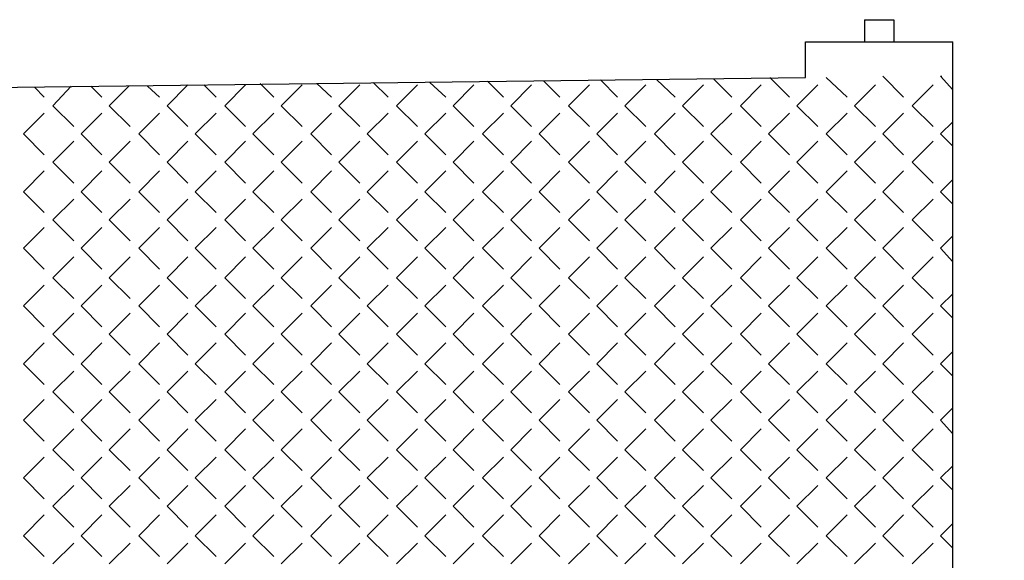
# Model space of a CAD drawing. Header units: millimetres. Extents: x -523 to 1404227, y -783705 to 1038705.
# Tile 37 of 256: x 201378 to 204773, y 18598 to 20461. Entities that reach past the tile are written whole.
import ezdxf

# ---------------------------------------------------------------- set-up
doc = ezdxf.new("R2010")
doc.units = ezdxf.units.MM
doc.linetypes.add('0.5_0.5', pattern=[1, 0.5, -0.5])
doc.layers.add('PDF _0', color=252, linetype='Continuous')
doc.layers.add('PDF _PG_ŚCIANY_SŁUPY', color=7, linetype='Continuous')

# ---------------------------------------------------------------- blocks, each defined once
blk = doc.blocks.new('A$Cc5eb5aaa')
at = {"layer": 'PDF _0', "color": 7, "lineweight": -3}
for points in [[(25422.8, 21853.9), (25524.4, 21853.9)], [(25422.8, 21853.9), (25422.8, 21777.7)], [(25524.4, 21853.9), (25524.4, 21777.7)], [(25219.6, 21654.9), (25219.6, 21777.7), (25727.6, 21777.7)], [(21096.1, 18141), (21096.1, 21604.1), (25219.6, 21654.9)], [(25905.4, 10105.6), (25727.6, 10105.6), (25727.6, 21659.1)]]:
    blk.add_lwpolyline(points, dxfattribs=at)
at = {"layer": 'PDF _0', "lineweight": -3}
for points in [[(23018.1, 21557.5), (23090.1, 21629.5)], [(23145.1, 21629.5), (23187.5, 21587.2)], [(23217.1, 21557.5), (23289.1, 21629.5)], [(23339.9, 21633.7), (23386.4, 21587.2)], [(23411.9, 21557.5), (23483.8, 21629.5)], [(23534.6, 21633.7), (23585.4, 21587.2)], [(23610.8, 21557.5), (23682.8, 21629.5)], [(23729.4, 21638), (23780.2, 21587.2)], [(23809.8, 21557.5), (23881.8, 21629.5)], [(23924.1, 21638), (23979.2, 21587.2)], [(24004.6, 21557.5), (24076.5, 21629.5)], [(24123.1, 21642.2), (24178.1, 21587.2)], [(24203.5, 21557.5), (24275.5, 21629.5)], [(24317.8, 21642.2), (24372.9, 21587.2)], [(24402.5, 21557.5), (24474.5, 21629.5)], [(24512.6, 21646.4), (24571.9, 21587.2)], [(24597.3, 21557.5), (24669.2, 21629.5)], [(24707.3, 21646.4), (24770.8, 21587.2)], [(24796.2, 21557.5), (24868.2, 21629.5)], [(24902.1, 21650.7), (24965.6, 21587.2)], [(24995.2, 21557.5), (25067.2, 21629.5)], [(25096.8, 21654.9), (25164.6, 21587.2)], [(25190, 21557.5), (25261.9, 21629.5)], [(25291.6, 21654.9), (25363.5, 21587.2)], [(25388.9, 21557.5), (25460.9, 21629.5)], [(25486.3, 21659.1), (25558.3, 21587.2)], [(25486.3, 21659.1), (25486.3, 21659.1)], [(25587.9, 21557.5), (25659.9, 21629.5)], [(25685.3, 21659.1), (25727.6, 21612.6)], [(25685.3, 21659.1), (25689.5, 21659.1)], [(22560.9, 21621), (22594.8, 21587.2)], [(22624.4, 21557.5), (22687.9, 21625.3)], [(22755.6, 21625.3), (22793.7, 21587.2)], [(22819.1, 21557.5), (22886.9, 21625.3)], [(22950.4, 21625.3), (22992.7, 21587.2)], [(22522.8, 21460.2), (22594.8, 21532.1)], [(22624.4, 21557.5), (22696.4, 21485.6)], [(22721.8, 21460.2), (22793.7, 21532.1)], [(22819.1, 21557.5), (22891.1, 21485.6)], [(22920.8, 21460.2), (22992.7, 21532.1)], [(23018.1, 21557.5), (23090.1, 21485.6)], [(23115.5, 21460.2), (23187.5, 21532.1)], [(23217.1, 21557.5), (23289.1, 21485.6)], [(23314.5, 21460.2), (23386.4, 21532.1)], [(23411.9, 21557.5), (23483.8, 21485.6)], [(23513.5, 21460.2), (23585.4, 21532.1)], [(23610.8, 21557.5), (23682.8, 21485.6)], [(23708.2, 21460.2), (23780.2, 21532.1)], [(23809.8, 21557.5), (23881.8, 21485.6)], [(23907.2, 21460.2), (23979.2, 21532.1)], [(24004.6, 21557.5), (24076.5, 21485.6)], [(24106.2, 21460.2), (24178.1, 21532.1)], [(24203.5, 21557.5), (24275.5, 21485.6)], [(24300.9, 21460.2), (24372.9, 21532.1)], [(24402.5, 21557.5), (24474.5, 21485.6)], [(24499.9, 21460.2), (24571.9, 21532.1)], [(24597.3, 21557.5), (24669.2, 21485.6)], [(24698.9, 21460.2), (24770.8, 21532.1)], [(24796.2, 21557.5), (24868.2, 21485.6)], [(24893.6, 21460.2), (24965.6, 21532.1)], [(24995.2, 21557.5), (25067.2, 21485.6)], [(25092.6, 21460.2), (25164.6, 21532.1)], [(25190, 21557.5), (25261.9, 21485.6)], [(25291.6, 21460.2), (25363.5, 21532.1)], [(25388.9, 21557.5), (25460.9, 21485.6)], [(25486.3, 21460.2), (25558.3, 21532.1)], [(25587.9, 21557.5), (25659.9, 21485.6)], [(25685.3, 21460.2), (25727.6, 21502.5)], [(22522.8, 21460.2), (22594.8, 21388.2)], [(22721.8, 21460.2), (22793.7, 21388.2)], [(22920.8, 21460.2), (22992.7, 21388.2)], [(23115.5, 21460.2), (23187.5, 21388.2)], [(23314.5, 21460.2), (23386.4, 21388.2)], [(23513.5, 21460.2), (23585.4, 21388.2)], [(23708.2, 21460.2), (23780.2, 21388.2)], [(23907.2, 21460.2), (23979.2, 21388.2)], [(24106.2, 21460.2), (24178.1, 21388.2)], [(24300.9, 21460.2), (24372.9, 21388.2)], [(24499.9, 21460.2), (24571.9, 21388.2)], [(24698.9, 21460.2), (24770.8, 21388.2)], [(24893.6, 21460.2), (24965.6, 21388.2)], [(25092.6, 21460.2), (25164.6, 21388.2)], [(25291.6, 21460.2), (25363.5, 21388.2)], [(25486.3, 21460.2), (25558.3, 21388.2)], [(25685.3, 21460.2), (25727.6, 21417.8)], [(22624.4, 21362.8), (22696.4, 21434.8)], [(22819.1, 21362.8), (22891.1, 21434.8)], [(23018.1, 21362.8), (23090.1, 21434.8)], [(23217.1, 21362.8), (23289.1, 21434.8)], [(23411.9, 21362.8), (23483.8, 21434.8)], [(23610.8, 21362.8), (23682.8, 21434.8)], [(23809.8, 21362.8), (23881.8, 21434.8)], [(24004.6, 21362.8), (24076.5, 21434.8)], [(24203.5, 21362.8), (24275.5, 21434.8)], [(24402.5, 21362.8), (24474.5, 21434.8)], [(24597.3, 21362.8), (24669.2, 21434.8)], [(24796.2, 21362.8), (24868.2, 21434.8)], [(24995.2, 21362.8), (25067.2, 21434.8)], [(25190, 21362.8), (25261.9, 21434.8)], [(25388.9, 21362.8), (25460.9, 21434.8)], [(25587.9, 21362.8), (25659.9, 21434.8)], [(22624.4, 21362.8), (22696.4, 21290.8)], [(22819.1, 21362.8), (22891.1, 21290.8)], [(23018.1, 21362.8), (23090.1, 21290.8)], [(23217.1, 21362.8), (23289.1, 21290.8)], [(23411.9, 21362.8), (23483.8, 21290.8)], [(23610.8, 21362.8), (23682.8, 21290.8)], [(23809.8, 21362.8), (23881.8, 21290.8)], [(24004.6, 21362.8), (24076.5, 21290.8)], [(24203.5, 21362.8), (24275.5, 21290.8)], [(24402.5, 21362.8), (24474.5, 21290.8)], [(24597.3, 21362.8), (24669.2, 21290.8)], [(24796.2, 21362.8), (24868.2, 21290.8)], [(24995.2, 21362.8), (25067.2, 21290.8)], [(25190, 21362.8), (25261.9, 21290.8)], [(25388.9, 21362.8), (25460.9, 21290.8)], [(25587.9, 21362.8), (25659.9, 21290.8)], [(22522.8, 21261.2), (22594.8, 21333.1)], [(22721.8, 21261.2), (22793.7, 21333.1)], [(22920.8, 21261.2), (22992.7, 21333.1)], [(23115.5, 21261.2), (23187.5, 21333.1)], [(23314.5, 21261.2), (23386.4, 21333.1)], [(23513.5, 21261.2), (23585.4, 21333.1)], [(23708.2, 21261.2), (23780.2, 21333.1)], [(23907.2, 21261.2), (23979.2, 21333.1)], [(24106.2, 21261.2), (24178.1, 21333.1)], [(24300.9, 21261.2), (24372.9, 21333.1)], [(24499.9, 21261.2), (24571.9, 21333.1)], [(24698.9, 21261.2), (24770.8, 21333.1)], [(24893.6, 21261.2), (24965.6, 21333.1)], [(25092.6, 21261.2), (25164.6, 21333.1)], [(25291.6, 21261.2), (25363.5, 21333.1)], [(25486.3, 21261.2), (25558.3, 21333.1)], [(25685.3, 21261.2), (25727.6, 21303.5)], [(22522.8, 21261.2), (22594.8, 21189.2)], [(22721.8, 21261.2), (22793.7, 21189.2)], [(22920.8, 21261.2), (22992.7, 21189.2)], [(23115.5, 21261.2), (23187.5, 21189.2)], [(23314.5, 21261.2), (23386.4, 21189.2)], [(23513.5, 21261.2), (23585.4, 21189.2)], [(23708.2, 21261.2), (23780.2, 21189.2)], [(23907.2, 21261.2), (23979.2, 21189.2)], [(24106.2, 21261.2), (24178.1, 21189.2)], [(24300.9, 21261.2), (24372.9, 21189.2)], [(24499.9, 21261.2), (24571.9, 21189.2)], [(24698.9, 21261.2), (24770.8, 21189.2)], [(24893.6, 21261.2), (24965.6, 21189.2)], [(25092.6, 21261.2), (25164.6, 21189.2)], [(25291.6, 21261.2), (25363.5, 21189.2)], [(25486.3, 21261.2), (25558.3, 21189.2)], [(25685.3, 21261.2), (25727.6, 21218.8)], [(22624.4, 21163.8), (22696.4, 21235.8)], [(22819.1, 21163.8), (22891.1, 21235.8)], [(23018.1, 21163.8), (23090.1, 21235.8)], [(23217.1, 21163.8), (23289.1, 21235.8)], [(23411.9, 21163.8), (23483.8, 21235.8)], [(23610.8, 21163.8), (23682.8, 21235.8)], [(23809.8, 21163.8), (23881.8, 21235.8)], [(24004.6, 21163.8), (24076.5, 21235.8)], [(24203.5, 21163.8), (24275.5, 21235.8)], [(24402.5, 21163.8), (24474.5, 21235.8)], [(24597.3, 21163.8), (24669.2, 21235.8)], [(24796.2, 21163.8), (24868.2, 21235.8)], [(24995.2, 21163.8), (25067.2, 21235.8)], [(25190, 21163.8), (25261.9, 21235.8)], [(25388.9, 21163.8), (25460.9, 21235.8)], [(25587.9, 21163.8), (25659.9, 21235.8)], [(22624.4, 21163.8), (22696.4, 21091.8)], [(22819.1, 21163.8), (22891.1, 21091.8)], [(23018.1, 21163.8), (23090.1, 21091.8)], [(23217.1, 21163.8), (23289.1, 21091.8)], [(23411.9, 21163.8), (23483.8, 21091.8)], [(23610.8, 21163.8), (23682.8, 21091.8)], [(23809.8, 21163.8), (23881.8, 21091.8)], [(24004.6, 21163.8), (24076.5, 21091.8)], [(24203.5, 21163.8), (24275.5, 21091.8)], [(24402.5, 21163.8), (24474.5, 21091.8)], [(24597.3, 21163.8), (24669.2, 21091.8)], [(24796.2, 21163.8), (24868.2, 21091.8)], [(24995.2, 21163.8), (25067.2, 21091.8)], [(25190, 21163.8), (25261.9, 21091.8)], [(25388.9, 21163.8), (25460.9, 21091.8)], [(25587.9, 21163.8), (25659.9, 21091.8)], [(22522.8, 21066.4), (22594.8, 21138.4)], [(22721.8, 21066.4), (22793.7, 21138.4)], [(22920.8, 21066.4), (22992.7, 21138.4)], [(23115.5, 21066.4), (23187.5, 21138.4)], [(23314.5, 21066.4), (23386.4, 21138.4)], [(23513.5, 21066.4), (23585.4, 21138.4)], [(23708.2, 21066.4), (23780.2, 21138.4)], [(23907.2, 21066.4), (23979.2, 21138.4)], [(24106.2, 21066.4), (24178.1, 21138.4)], [(24300.9, 21066.4), (24372.9, 21138.4)], [(24499.9, 21066.4), (24571.9, 21138.4)], [(24698.9, 21066.4), (24770.8, 21138.4)], [(24893.6, 21066.4), (24965.6, 21138.4)], [(25092.6, 21066.4), (25164.6, 21138.4)], [(25291.6, 21066.4), (25363.5, 21138.4)], [(25486.3, 21066.4), (25558.3, 21138.4)], [(25685.3, 21066.4), (25727.6, 21108.8)], [(22522.8, 21066.4), (22594.8, 20994.5)], [(22721.8, 21066.4), (22793.7, 20994.5)], [(22920.8, 21066.4), (22992.7, 20994.5)], [(23115.5, 21066.4), (23187.5, 20994.5)], [(23314.5, 21066.4), (23386.4, 20994.5)], [(23513.5, 21066.4), (23585.4, 20994.5)], [(23708.2, 21066.4), (23780.2, 20994.5)], [(23907.2, 21066.4), (23979.2, 20994.5)], [(24106.2, 21066.4), (24178.1, 20994.5)], [(24300.9, 21066.4), (24372.9, 20994.5)], [(24499.9, 21066.4), (24571.9, 20994.5)], [(24698.9, 21066.4), (24770.8, 20994.5)], [(24893.6, 21066.4), (24965.6, 20994.5)], [(25092.6, 21066.4), (25164.6, 20994.5)], [(25291.6, 21066.4), (25363.5, 20994.5)], [(25486.3, 21066.4), (25558.3, 20994.5)], [(25685.3, 21066.4), (25727.6, 21019.9)], [(22624.4, 20964.8), (22696.4, 21036.8)], [(22819.1, 20964.8), (22891.1, 21036.8)], [(23018.1, 20964.8), (23090.1, 21036.8)], [(23217.1, 20964.8), (23289.1, 21036.8)], [(23411.9, 20964.8), (23483.8, 21036.8)], [(23610.8, 20964.8), (23682.8, 21036.8)], [(23809.8, 20964.8), (23881.8, 21036.8)], [(24004.6, 20964.8), (24076.5, 21036.8)], [(24203.5, 20964.8), (24275.5, 21036.8)], [(24402.5, 20964.8), (24474.5, 21036.8)], [(24597.3, 20964.8), (24669.2, 21036.8)], [(24796.2, 20964.8), (24868.2, 21036.8)], [(24995.2, 20964.8), (25067.2, 21036.8)], [(25190, 20964.8), (25261.9, 21036.8)], [(25388.9, 20964.8), (25460.9, 21036.8)], [(25587.9, 20964.8), (25659.9, 21036.8)], [(22624.4, 20964.8), (22696.4, 20892.9)], [(22819.1, 20964.8), (22891.1, 20892.9)], [(23018.1, 20964.8), (23090.1, 20892.9)], [(23217.1, 20964.8), (23289.1, 20892.9)], [(23411.9, 20964.8), (23483.8, 20892.9)], [(23610.8, 20964.8), (23682.8, 20892.9)], [(23809.8, 20964.8), (23881.8, 20892.9)], [(24004.6, 20964.8), (24076.5, 20892.9)], [(24203.5, 20964.8), (24275.5, 20892.9)], [(24402.5, 20964.8), (24474.5, 20892.9)], [(24597.3, 20964.8), (24669.2, 20892.9)], [(24796.2, 20964.8), (24868.2, 20892.9)], [(24995.2, 20964.8), (25067.2, 20892.9)], [(25190, 20964.8), (25261.9, 20892.9)], [(25388.9, 20964.8), (25460.9, 20892.9)], [(25587.9, 20964.8), (25659.9, 20892.9)], [(22522.8, 20867.5), (22594.8, 20939.4)], [(22721.8, 20867.5), (22793.7, 20939.4)], [(22920.8, 20867.5), (22992.7, 20939.4)], [(23115.5, 20867.5), (23187.5, 20939.4)], [(23314.5, 20867.5), (23386.4, 20939.4)], [(23513.5, 20867.5), (23585.4, 20939.4)], [(23708.2, 20867.5), (23780.2, 20939.4)], [(23907.2, 20867.5), (23979.2, 20939.4)], [(24106.2, 20867.5), (24178.1, 20939.4)], [(24300.9, 20867.5), (24372.9, 20939.4)], [(24499.9, 20867.5), (24571.9, 20939.4)], [(24698.9, 20867.5), (24770.8, 20939.4)], [(24893.6, 20867.5), (24965.6, 20939.4)], [(25092.6, 20867.5), (25164.6, 20939.4)], [(25291.6, 20867.5), (25363.5, 20939.4)], [(25486.3, 20867.5), (25558.3, 20939.4)], [(25685.3, 20867.5), (25727.6, 20909.8)], [(22522.8, 20867.5), (22594.8, 20795.5)], [(22721.8, 20867.5), (22793.7, 20795.5)], [(22920.8, 20867.5), (22992.7, 20795.5)], [(23115.5, 20867.5), (23187.5, 20795.5)], [(23314.5, 20867.5), (23386.4, 20795.5)], [(23513.5, 20867.5), (23585.4, 20795.5)], [(23708.2, 20867.5), (23780.2, 20795.5)], [(23907.2, 20867.5), (23979.2, 20795.5)], [(24106.2, 20867.5), (24178.1, 20795.5)], [(24300.9, 20867.5), (24372.9, 20795.5)], [(24499.9, 20867.5), (24571.9, 20795.5)], [(24698.9, 20867.5), (24770.8, 20795.5)], [(24893.6, 20867.5), (24965.6, 20795.5)], [(25092.6, 20867.5), (25164.6, 20795.5)], [(25291.6, 20867.5), (25363.5, 20795.5)], [(25486.3, 20867.5), (25558.3, 20795.5)], [(25685.3, 20867.5), (25727.6, 20825.1)], [(22624.4, 20770.1), (22696.4, 20842.1)], [(22819.1, 20770.1), (22891.1, 20842.1)], [(23018.1, 20770.1), (23090.1, 20842.1)], [(23217.1, 20770.1), (23289.1, 20842.1)], [(23411.9, 20770.1), (23483.8, 20842.1)], [(23610.8, 20770.1), (23682.8, 20842.1)], [(23809.8, 20770.1), (23881.8, 20842.1)], [(24004.6, 20770.1), (24076.5, 20842.1)], [(24203.5, 20770.1), (24275.5, 20842.1)], [(24402.5, 20770.1), (24474.5, 20842.1)], [(24597.3, 20770.1), (24669.2, 20842.1)], [(24796.2, 20770.1), (24868.2, 20842.1)], [(24995.2, 20770.1), (25067.2, 20842.1)], [(25190, 20770.1), (25261.9, 20842.1)], [(25388.9, 20770.1), (25460.9, 20842.1)], [(25587.9, 20770.1), (25659.9, 20842.1)], [(22624.4, 20770.1), (22696.4, 20698.1)], [(22819.1, 20770.1), (22891.1, 20698.1)], [(23018.1, 20770.1), (23090.1, 20698.1)], [(23217.1, 20770.1), (23289.1, 20698.1)], [(23411.9, 20770.1), (23483.8, 20698.1)], [(23610.8, 20770.1), (23682.8, 20698.1)], [(23809.8, 20770.1), (23881.8, 20698.1)], [(24004.6, 20770.1), (24076.5, 20698.1)], [(24203.5, 20770.1), (24275.5, 20698.1)], [(24402.5, 20770.1), (24474.5, 20698.1)], [(24597.3, 20770.1), (24669.2, 20698.1)], [(24796.2, 20770.1), (24868.2, 20698.1)], [(24995.2, 20770.1), (25067.2, 20698.1)], [(25190, 20770.1), (25261.9, 20698.1)], [(25388.9, 20770.1), (25460.9, 20698.1)], [(25587.9, 20770.1), (25659.9, 20698.1)], [(22522.8, 20668.5), (22594.8, 20740.4)], [(22721.8, 20668.5), (22793.7, 20740.4)], [(22920.8, 20668.5), (22992.7, 20740.4)], [(23115.5, 20668.5), (23187.5, 20740.4)], [(23314.5, 20668.5), (23386.4, 20740.4)], [(23513.5, 20668.5), (23585.4, 20740.4)], [(23708.2, 20668.5), (23780.2, 20740.4)], [(23907.2, 20668.5), (23979.2, 20740.4)], [(24106.2, 20668.5), (24178.1, 20740.4)], [(24300.9, 20668.5), (24372.9, 20740.4)], [(24499.9, 20668.5), (24571.9, 20740.4)], [(24698.9, 20668.5), (24770.8, 20740.4)], [(24893.6, 20668.5), (24965.6, 20740.4)], [(25092.6, 20668.5), (25164.6, 20740.4)], [(25291.6, 20668.5), (25363.5, 20740.4)], [(25486.3, 20668.5), (25558.3, 20740.4)], [(25685.3, 20668.5), (25727.6, 20710.8)], [(22522.8, 20668.5), (22594.8, 20596.5)], [(22721.8, 20668.5), (22793.7, 20596.5)], [(22920.8, 20668.5), (22992.7, 20596.5)], [(23115.5, 20668.5), (23187.5, 20596.5)], [(23314.5, 20668.5), (23386.4, 20596.5)], [(23513.5, 20668.5), (23585.4, 20596.5)], [(23708.2, 20668.5), (23780.2, 20596.5)], [(23907.2, 20668.5), (23979.2, 20596.5)], [(24106.2, 20668.5), (24178.1, 20596.5)], [(24300.9, 20668.5), (24372.9, 20596.5)], [(24499.9, 20668.5), (24571.9, 20596.5)], [(24698.9, 20668.5), (24770.8, 20596.5)], [(24893.6, 20668.5), (24965.6, 20596.5)], [(25092.6, 20668.5), (25164.6, 20596.5)], [(25291.6, 20668.5), (25363.5, 20596.5)], [(25486.3, 20668.5), (25558.3, 20596.5)], [(25685.3, 20668.5), (25727.6, 20626.1)], [(22624.4, 20571.1), (22696.4, 20643.1)], [(22819.1, 20571.1), (22891.1, 20643.1)], [(23018.1, 20571.1), (23090.1, 20643.1)], [(23217.1, 20571.1), (23289.1, 20643.1)], [(23411.9, 20571.1), (23483.8, 20643.1)], [(23610.8, 20571.1), (23682.8, 20643.1)], [(23809.8, 20571.1), (23881.8, 20643.1)], [(24004.6, 20571.1), (24076.5, 20643.1)], [(24203.5, 20571.1), (24275.5, 20643.1)], [(24402.5, 20571.1), (24474.5, 20643.1)], [(24597.3, 20571.1), (24669.2, 20643.1)], [(24796.2, 20571.1), (24868.2, 20643.1)], [(24995.2, 20571.1), (25067.2, 20643.1)], [(25190, 20571.1), (25261.9, 20643.1)], [(25388.9, 20571.1), (25460.9, 20643.1)], [(25587.9, 20571.1), (25659.9, 20643.1)], [(22522.8, 20473.7), (22594.8, 20545.7)], [(22624.4, 20571.1), (22696.4, 20499.1)], [(22721.8, 20473.7), (22793.7, 20545.7)], [(22819.1, 20571.1), (22891.1, 20499.1)], [(22920.8, 20473.7), (22992.7, 20545.7)], [(23018.1, 20571.1), (23090.1, 20499.1)], [(23115.5, 20473.7), (23187.5, 20545.7)], [(23217.1, 20571.1), (23289.1, 20499.1)], [(23314.5, 20473.7), (23386.4, 20545.7)], [(23411.9, 20571.1), (23483.8, 20499.1)], [(23513.5, 20473.7), (23585.4, 20545.7)], [(23610.8, 20571.1), (23682.8, 20499.1)], [(23708.2, 20473.7), (23780.2, 20545.7)], [(23809.8, 20571.1), (23881.8, 20499.1)], [(23907.2, 20473.7), (23979.2, 20545.7)], [(24004.6, 20571.1), (24076.5, 20499.1)], [(24106.2, 20473.7), (24178.1, 20545.7)], [(24203.5, 20571.1), (24275.5, 20499.1)], [(24300.9, 20473.7), (24372.9, 20545.7)], [(24402.5, 20571.1), (24474.5, 20499.1)], [(24499.9, 20473.7), (24571.9, 20545.7)], [(24597.3, 20571.1), (24669.2, 20499.1)], [(24698.9, 20473.7), (24770.8, 20545.7)], [(24796.2, 20571.1), (24868.2, 20499.1)], [(24893.6, 20473.7), (24965.6, 20545.7)], [(24995.2, 20571.1), (25067.2, 20499.1)], [(25092.6, 20473.7), (25164.6, 20545.7)], [(25190, 20571.1), (25261.9, 20499.1)], [(25291.6, 20473.7), (25363.5, 20545.7)], [(25388.9, 20571.1), (25460.9, 20499.1)], [(25486.3, 20473.7), (25558.3, 20545.7)], [(25587.9, 20571.1), (25659.9, 20499.1)], [(25685.3, 20473.7), (25727.6, 20516.1)], [(22522.8, 20473.7), (22594.8, 20401.8)], [(22624.4, 20372.1), (22696.4, 20444.1)], [(22721.8, 20473.7), (22793.7, 20401.8)], [(22819.1, 20372.1), (22891.1, 20444.1)], [(22920.8, 20473.7), (22992.7, 20401.8)], [(23018.1, 20372.1), (23090.1, 20444.1)], [(23115.5, 20473.7), (23187.5, 20401.8)], [(23217.1, 20372.1), (23289.1, 20444.1)], [(23314.5, 20473.7), (23386.4, 20401.8)], [(23411.9, 20372.1), (23483.8, 20444.1)], [(23513.5, 20473.7), (23585.4, 20401.8)], [(23610.8, 20372.1), (23682.8, 20444.1)], [(23708.2, 20473.7), (23780.2, 20401.8)], [(23809.8, 20372.1), (23881.8, 20444.1)], [(23907.2, 20473.7), (23979.2, 20401.8)], [(24004.6, 20372.1), (24076.5, 20444.1)], [(24106.2, 20473.7), (24178.1, 20401.8)], [(24203.5, 20372.1), (24275.5, 20444.1)], [(24300.9, 20473.7), (24372.9, 20401.8)], [(24402.5, 20372.1), (24474.5, 20444.1)], [(24499.9, 20473.7), (24571.9, 20401.8)], [(24597.3, 20372.1), (24669.2, 20444.1)], [(24698.9, 20473.7), (24770.8, 20401.8)], [(24796.2, 20372.1), (24868.2, 20444.1)], [(24893.6, 20473.7), (24965.6, 20401.8)], [(24995.2, 20372.1), (25067.2, 20444.1)], [(25092.6, 20473.7), (25164.6, 20401.8)], [(25190, 20372.1), (25261.9, 20444.1)], [(25291.6, 20473.7), (25363.5, 20401.8)], [(25388.9, 20372.1), (25460.9, 20444.1)], [(25486.3, 20473.7), (25558.3, 20401.8)], [(25587.9, 20372.1), (25659.9, 20444.1)], [(25685.3, 20473.7), (25727.6, 20427.2)], [(22624.4, 20372.1), (22696.4, 20300.1)], [(22819.1, 20372.1), (22891.1, 20300.1)], [(23018.1, 20372.1), (23090.1, 20300.1)], [(23217.1, 20372.1), (23289.1, 20300.1)], [(23411.9, 20372.1), (23483.8, 20300.1)], [(23610.8, 20372.1), (23682.8, 20300.1)], [(23809.8, 20372.1), (23881.8, 20300.1)], [(24004.6, 20372.1), (24076.5, 20300.1)], [(24203.5, 20372.1), (24275.5, 20300.1)], [(24402.5, 20372.1), (24474.5, 20300.1)], [(24597.3, 20372.1), (24669.2, 20300.1)], [(24796.2, 20372.1), (24868.2, 20300.1)], [(24995.2, 20372.1), (25067.2, 20300.1)], [(25190, 20372.1), (25261.9, 20300.1)], [(25388.9, 20372.1), (25460.9, 20300.1)], [(25587.9, 20372.1), (25659.9, 20300.1)], [(22522.8, 20274.7), (22594.8, 20346.7)], [(22721.8, 20274.7), (22793.7, 20346.7)], [(22920.8, 20274.7), (22992.7, 20346.7)], [(23115.5, 20274.7), (23187.5, 20346.7)], [(23314.5, 20274.7), (23386.4, 20346.7)], [(23513.5, 20274.7), (23585.4, 20346.7)], [(23708.2, 20274.7), (23780.2, 20346.7)], [(23907.2, 20274.7), (23979.2, 20346.7)], [(24106.2, 20274.7), (24178.1, 20346.7)], [(24300.9, 20274.7), (24372.9, 20346.7)], [(24499.9, 20274.7), (24571.9, 20346.7)], [(24698.9, 20274.7), (24770.8, 20346.7)], [(24893.6, 20274.7), (24965.6, 20346.7)], [(25092.6, 20274.7), (25164.6, 20346.7)], [(25291.6, 20274.7), (25363.5, 20346.7)], [(25486.3, 20274.7), (25558.3, 20346.7)], [(25685.3, 20274.7), (25727.6, 20317.1)], [(22522.8, 20274.7), (22594.8, 20202.8)], [(22721.8, 20274.7), (22793.7, 20202.8)], [(22920.8, 20274.7), (22992.7, 20202.8)], [(23115.5, 20274.7), (23187.5, 20202.8)], [(23314.5, 20274.7), (23386.4, 20202.8)], [(23513.5, 20274.7), (23585.4, 20202.8)], [(23708.2, 20274.7), (23780.2, 20202.8)], [(23907.2, 20274.7), (23979.2, 20202.8)], [(24106.2, 20274.7), (24178.1, 20202.8)], [(24300.9, 20274.7), (24372.9, 20202.8)], [(24499.9, 20274.7), (24571.9, 20202.8)], [(24698.9, 20274.7), (24770.8, 20202.8)], [(24893.6, 20274.7), (24965.6, 20202.8)], [(25092.6, 20274.7), (25164.6, 20202.8)], [(25291.6, 20274.7), (25363.5, 20202.8)], [(25486.3, 20274.7), (25558.3, 20202.8)], [(25685.3, 20274.7), (25727.6, 20232.4)], [(22624.4, 20177.4), (22696.4, 20249.3)], [(22819.1, 20177.4), (22891.1, 20249.3)], [(23018.1, 20177.4), (23090.1, 20249.3)], [(23217.1, 20177.4), (23289.1, 20249.3)], [(23411.9, 20177.4), (23483.8, 20249.3)], [(23610.8, 20177.4), (23682.8, 20249.3)], [(23809.8, 20177.4), (23881.8, 20249.3)], [(24004.6, 20177.4), (24076.5, 20249.3)], [(24203.5, 20177.4), (24275.5, 20249.3)], [(24402.5, 20177.4), (24474.5, 20249.3)], [(24597.3, 20177.4), (24669.2, 20249.3)], [(24796.2, 20177.4), (24868.2, 20249.3)], [(24995.2, 20177.4), (25067.2, 20249.3)], [(25190, 20177.4), (25261.9, 20249.3)], [(25388.9, 20177.4), (25460.9, 20249.3)], [(25587.9, 20177.4), (25659.9, 20249.3)], [(22624.4, 20177.4), (22696.4, 20105.4)], [(22819.1, 20177.4), (22891.1, 20105.4)], [(23018.1, 20177.4), (23090.1, 20105.4)], [(23217.1, 20177.4), (23289.1, 20105.4)], [(23411.9, 20177.4), (23483.8, 20105.4)], [(23610.8, 20177.4), (23682.8, 20105.4)], [(23809.8, 20177.4), (23881.8, 20105.4)], [(24004.6, 20177.4), (24076.5, 20105.4)], [(24203.5, 20177.4), (24275.5, 20105.4)], [(24402.5, 20177.4), (24474.5, 20105.4)], [(24597.3, 20177.4), (24669.2, 20105.4)], [(24796.2, 20177.4), (24868.2, 20105.4)], [(24995.2, 20177.4), (25067.2, 20105.4)], [(25190, 20177.4), (25261.9, 20105.4)], [(25388.9, 20177.4), (25460.9, 20105.4)], [(25587.9, 20177.4), (25659.9, 20105.4)], [(22522.8, 20075.8), (22594.8, 20147.7)], [(22721.8, 20075.8), (22793.7, 20147.7)], [(22920.8, 20075.8), (22992.7, 20147.7)], [(23115.5, 20075.8), (23187.5, 20147.7)], [(23314.5, 20075.8), (23386.4, 20147.7)], [(23513.5, 20075.8), (23585.4, 20147.7)], [(23708.2, 20075.8), (23780.2, 20147.7)], [(23907.2, 20075.8), (23979.2, 20147.7)], [(24106.2, 20075.8), (24178.1, 20147.7)], [(24300.9, 20075.8), (24372.9, 20147.7)], [(24499.9, 20075.8), (24571.9, 20147.7)], [(24698.9, 20075.8), (24770.8, 20147.7)], [(24893.6, 20075.8), (24965.6, 20147.7)], [(25092.6, 20075.8), (25164.6, 20147.7)], [(25291.6, 20075.8), (25363.5, 20147.7)], [(25486.3, 20075.8), (25558.3, 20147.7)], [(25685.3, 20075.8), (25727.6, 20118.1)], [(22522.8, 20075.8), (22594.8, 20003.8)], [(22721.8, 20075.8), (22793.7, 20003.8)], [(22920.8, 20075.8), (22992.7, 20003.8)], [(23115.5, 20075.8), (23187.5, 20003.8)], [(23314.5, 20075.8), (23386.4, 20003.8)], [(23513.5, 20075.8), (23585.4, 20003.8)], [(23708.2, 20075.8), (23780.2, 20003.8)], [(23907.2, 20075.8), (23979.2, 20003.8)], [(24106.2, 20075.8), (24178.1, 20003.8)], [(24300.9, 20075.8), (24372.9, 20003.8)], [(24499.9, 20075.8), (24571.9, 20003.8)], [(24698.9, 20075.8), (24770.8, 20003.8)], [(24893.6, 20075.8), (24965.6, 20003.8)], [(25092.6, 20075.8), (25164.6, 20003.8)], [(25291.6, 20075.8), (25363.5, 20003.8)], [(25486.3, 20075.8), (25558.3, 20003.8)], [(25685.3, 20075.8), (25727.6, 20033.4)], [(22624.4, 19978.4), (22696.4, 20050.4)], [(22819.1, 19978.4), (22891.1, 20050.4)], [(23018.1, 19978.4), (23090.1, 20050.4)], [(23217.1, 19978.4), (23289.1, 20050.4)], [(23411.9, 19978.4), (23483.8, 20050.4)], [(23610.8, 19978.4), (23682.8, 20050.4)], [(23809.8, 19978.4), (23881.8, 20050.4)], [(24004.6, 19978.4), (24076.5, 20050.4)], [(24203.5, 19978.4), (24275.5, 20050.4)], [(24402.5, 19978.4), (24474.5, 20050.4)], [(24597.3, 19978.4), (24669.2, 20050.4)], [(24796.2, 19978.4), (24868.2, 20050.4)], [(24995.2, 19978.4), (25067.2, 20050.4)], [(25190, 19978.4), (25261.9, 20050.4)], [(25388.9, 19978.4), (25460.9, 20050.4)], [(25587.9, 19978.4), (25659.9, 20050.4)]]:
    blk.add_lwpolyline(points, dxfattribs=at)
at = {"layer": 'PDF _PG_ŚCIANY_SŁUPY', "lineweight": -3}
for points in [[(25219.6, 21654.9), (25219.6, 21777.7)], [(25727.6, 10105.6), (25727.6, 21659.1), (25727.6, 21777.7)]]:
    blk.add_lwpolyline(points, dxfattribs=at)

msp = doc.modelspace()

# ---------------------------------------------------------------- block references
at = {"color": 1, "linetype": '0.5_0.5', "ltscale": 10}
msp.add_blockref('A$Cc5eb5aaa', (178867.66, -1392.86), dxfattribs=at)

doc.saveas('drawing.dxf')
